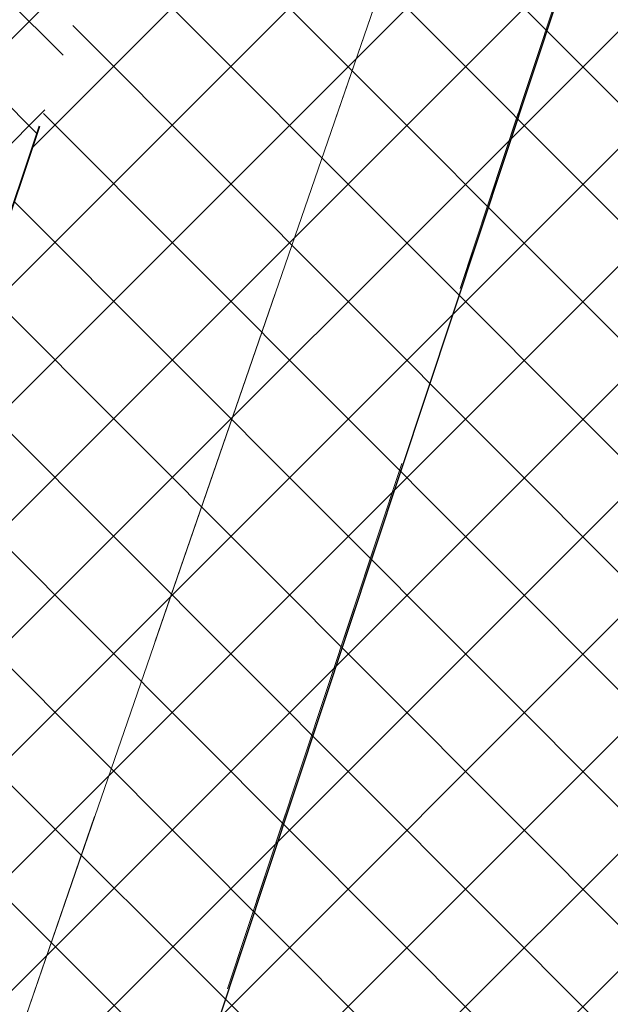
# Model space of a CAD drawing. Header units: metres. Extents: x 6599594 to 6600699, y 5687867 to 5691114.
# Tile 162 of 256: x 6599937.25 to 6599938.85, y 5688836.57 to 5688839.24. Entities that reach past the tile are written whole.
import ezdxf

# ---------------------------------------------------------------- set-up
doc = ezdxf.new("R2010")
doc.units = ezdxf.units.M
doc.header["$MEASUREMENT"] = 0
for name, pattern in [('1', [0]), ('BUG', [1.5, 1, -0.5]), ('GUK', [2, 1.5, -0.5]), ('GUZ', [1, 0.5, -0.5]), ('L_0_04', [1.5, 1, -0.5])]:
    doc.linetypes.add(name, pattern=pattern)
for name, color, linetype, lineweight in [('_kolor chodnik', 50, '1', 5), ('_kolor jezdnia', 4, '1', 0), ('_kolor pobocze', 211, '1', 5), ('_kolor zjazdy kostka', 7, '1', 5), ('_kolor zjazdy tłuczeń', 30, '1', 5), ('_kolor ścieżka @ 1', 10, '1', 0), ('_obrzeze', 10, 'BUG', 35), ('Dzialki', 130, '1', 30), ('Kontury', 252, 'GUK', 9), ('OT_Komunikacja', 7, 'CONTINUOUS', 0), ('OT_ZagospodarowanieTerenu', 7, 'CONTINUOUS', 0), ('Uzytki', 252, 'GUZ', 9)]:
    doc.layers.add(name, color=color, linetype=linetype, lineweight=lineweight)
pattern_1 = [(45, (0, 0), (-0.1414213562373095, 0.1414213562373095), []), (135, (0, 0), (-0.1414213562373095, -0.1414213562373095), [])]

msp = doc.modelspace()

# ---------------------------------------------------------------- hatches: boundary and pattern name
at = {"layer": '_kolor chodnik'}
h = msp.add_hatch(dxfattribs=at)
h.set_pattern_fill('ANSI37', color=256, scale=1.6)
h.set_pattern_definition(pattern_1)
h.paths.add_polyline_path([(6599849.938171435, 5688542.085872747), (6599852.232147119, 5688548.938742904), (6599853.573135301, 5688548.489851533), (6599853.827082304, 5688549.248475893), (6599851.793849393, 5688549.929093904), (6599849.895278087, 5688548.982823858), (6599847.823506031, 5688542.793750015)])
edge = h.paths.add_edge_path()
edge.add_line((6600018.106075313, 5689087.454911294), (6600022.42781917, 5689091.229234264))
edge.add_line((6600022.42781917, 5689091.229234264), (6600020.233254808, 5689093.742094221))
edge.add_line((6600020.233254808, 5689093.742094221), (6600017.159471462, 5689091.057656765))
edge.add_arc((6600023.275194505, 5689085.385140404), 8.34143334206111, 137.1531558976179, 148.8016577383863)
edge.add_line((6600016.140105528, 5689089.706021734), (6600018.106075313, 5689087.454911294))
h.paths.add_polyline_path([(6600038.501784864, 5689187.59229436), (6600037.906968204, 5689187.700586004), (6600037.638296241, 5689186.224843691), (6600038.240083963, 5689186.115282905)])
h.paths.add_polyline_path([(6600069.098302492, 5689360.276020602), (6600068.321239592, 5689360.413462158), (6600068.064048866, 5689358.936495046), (6600068.836639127, 5689358.799546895)])
h.paths.add_polyline_path([(6600082.393785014, 5689362.950258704), (6600082.941124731, 5689366.103121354), (6600081.481377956, 5689366.361351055), (6600080.923159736, 5689363.210828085)])
h.paths.add_polyline_path([(6600074.022236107, 5689388.065861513), (6600072.983907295, 5689388.249860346), (6600072.723374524, 5689386.772538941), (6600073.760538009, 5689386.588865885)])
h.paths.add_polyline_path([(6600105.602402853, 5689486.45426531), (6600106.738797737, 5689489.760539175), (6600105.28818975, 5689490.281952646), (6600104.132785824, 5689486.965912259)])
h.paths.add_polyline_path([(6600132.519778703, 5689678.737346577), (6600131.636986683, 5689678.922259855), (6600131.330470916, 5689677.453953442), (6600132.212256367, 5689677.269208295)])
h.paths.add_polyline_path([(6600156.649397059, 5689798.7449027), (6600156.48800471, 5689797.95886096), (6600157.450195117, 5689797.757316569), (6600157.615023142, 5689798.542205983)])
h.paths.add_polyline_path([(6600189.055358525, 5689948.643107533), (6600187.902868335, 5689948.884512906), (6600187.600024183, 5689947.417400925), (6600188.748131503, 5689947.176379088)])
edge = h.paths.add_edge_path()
edge.add_line((6600204.459383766, 5690032.969035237), (6600204.153258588, 5690031.227801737))
edge.add_arc((6600202.328347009, 5690027.299936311), 4.331100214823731, 41.853001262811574, 65.08011546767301, ccw=False)
edge.add_arc((6600032.903931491, 5690051.979071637), 174.020003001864, 352.8070218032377, 353.495463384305)
edge.add_arc((6600202.372679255, 5690027.343587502), 5.999999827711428, 55.12102442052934, 69.64815978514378)
edge = h.paths.add_edge_path()
edge.add_line((6600205.046027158, 5690040.265402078), (6600204.972740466, 5690038.483452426))
edge.add_arc((6600203.986269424, 5690044.401803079), 5.999999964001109, 279.4630688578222, 294.9140560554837)
edge.add_line((6600206.513819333, 5690038.960158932), (6600206.607027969, 5690041.030672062))
edge.add_arc((6600203.986269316, 5690044.401803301), 4.270000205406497, 284.3702444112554, 307.86193139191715, ccw=False)
edge = h.paths.add_edge_path()
edge.add_arc((6600203.547470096, 5690044.558759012), 6.446878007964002, 324.43500910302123, 356.20133685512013, ccw=False)
edge.add_arc((6600203.986269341, 5690044.401803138), 6.000000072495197, 323.2169970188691, 357.4193489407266)
h.paths.add_polyline_path([(6600208.910055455, 5690121.713696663), (6600208.146285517, 5690121.748120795), (6600207.125602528, 5690121.794124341), (6600209.971605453, 5690121.665851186)])
edge = h.paths.add_edge_path()
edge.add_line((6600238.769818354, 5690481.648294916), (6600240.338176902, 5690490.87374652))
edge.add_line((6600240.338176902, 5690490.87374652), (6600241.251295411, 5690510.829461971))
edge.add_line((6600241.251295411, 5690510.829461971), (6600239.524022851, 5690510.928942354))
edge.add_line((6600239.524022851, 5690510.928942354), (6600238.633343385, 5690491.167757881))
edge.add_line((6600238.633343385, 5690491.167757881), (6600234.579716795, 5690467.661262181))
edge.add_line((6600234.579716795, 5690467.661262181), (6600234.449796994, 5690464.966873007))
edge.add_arc((6600242.443669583, 5690464.607462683), 8.001948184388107, 177.4256737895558, 268.2543056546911)
edge.add_line((6600242.199903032, 5690456.609228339), (6600242.216657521, 5690457.359274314))
edge.add_line((6600242.216657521, 5690457.359274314), (6600242.305257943, 5690458.836738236))
edge.add_arc((6600242.444504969, 5690464.607952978), 5.772894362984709, 177.0298084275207, 268.6178439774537, ccw=False)
edge.add_line((6600236.679365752, 5690464.907083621), (6600236.951876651, 5690470.95443634))
edge.add_line((6600236.951876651, 5690470.95443634), (6600238.15078669, 5690478.210832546))
edge.add_line((6600238.15078669, 5690478.210832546), (6600238.769818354, 5690481.648294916))
h.paths.add_polyline_path([(6600238.769818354, 5690481.648294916), (6600238.15078669, 5690478.210832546), (6600239.670056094, 5690477.930590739), (6600240.266710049, 5690481.376366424)])
edge = h.paths.add_edge_path()
edge.add_line((6600223.366500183, 5690460.339976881), (6600223.278629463, 5690457.997544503))
edge.add_arc((6600220.967166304, 5690465.656339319), 7.999999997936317, 286.7940807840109, 300.2738222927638)
edge.add_line((6600225.000231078, 5690458.747331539), (6600225.240084, 5690461.623695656))
edge.add_arc((6600221.105749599, 5690465.648640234), 5.76999998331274, 293.06724424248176, 315.7681070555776, ccw=False)
edge = h.paths.add_edge_path()
edge.add_arc((6600220.025145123, 5690444.676291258), 5.770000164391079, 37.996647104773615, 59.94382588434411, ccw=False)
edge.add_line((6600224.572175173, 5690448.22839199), (6600224.817793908, 5690451.081798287))
edge.add_arc((6600220.025145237, 5690444.676291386), 7.999999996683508, 53.19588653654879, 68.15166733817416)
edge.add_line((6600223.00235276, 5690452.101669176), (6600222.91504296, 5690449.670427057))
edge = h.paths.add_edge_path()
edge.add_arc((6600221.105749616, 5690465.648640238), 7.999999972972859, 328.0222308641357, 357.0132597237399)
edge.add_line((6600229.094882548, 5690465.23180147), (6600229.218816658, 5690467.593604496))
edge.add_line((6600229.218816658, 5690467.593604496), (6600228.218919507, 5690467.645774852))
edge.add_line((6600228.218919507, 5690467.645774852), (6600227.891778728, 5690461.411918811))
h.paths.add_polyline_path([(6600200.980142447, 5690012.236744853), (6600202.317278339, 5690011.956662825), (6600202.522293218, 5690012.935421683), (6600201.182321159, 5690013.216097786)])
h.paths.add_polyline_path([(6600196.457878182, 5689983.98337835), (6600195.202332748, 5689984.246370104), (6600194.899091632, 5689982.777335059), (6600196.150355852, 5689982.515240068)])
edge = h.paths.add_edge_path()
edge.add_line((6600112.305909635, 5689517.991018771), (6600112.691041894, 5689519.807934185))
edge.add_line((6600112.691041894, 5689519.807934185), (6600113.245521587, 5689522.423769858))
edge.add_line((6600113.245521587, 5689522.423769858), (6600111.553124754, 5689522.782507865))
edge.add_line((6600111.553124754, 5689522.782507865), (6600107.405864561, 5689503.21722655))
edge.add_line((6600107.405864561, 5689503.21722655), (6600099.494506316, 5689480.361667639))
edge.add_line((6600099.494506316, 5689480.361667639), (6600099.182814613, 5689478.891218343))
edge.add_arc((6600107.008997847, 5689477.232359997), 8.000059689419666, 168.0325629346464, 257.7529108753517)
edge.add_line((6600105.311960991, 5689469.414366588), (6600105.784990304, 5689471.593619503))
edge.add_arc((6600107.008927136, 5689477.232314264), 5.769999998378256, 168.0321375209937, 257.7533362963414, ccw=False)
edge.add_line((6600101.364343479, 5689478.42879883), (6600101.647245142, 5689479.76342708))
edge.add_line((6600101.647245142, 5689479.76342708), (6600104.132785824, 5689486.965912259))
edge.add_line((6600104.132785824, 5689486.965912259), (6600105.28818975, 5689490.281952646))
edge.add_line((6600105.28818975, 5689490.281952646), (6600108.240043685, 5689498.809726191))
edge.add_line((6600108.240043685, 5689498.809726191), (6600112.305909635, 5689517.991018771))
h.paths.add_polyline_path([(6600136.009573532, 5689645.499114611), (6600138.333647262, 5689645.012304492), (6600138.661671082, 5689646.578318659), (6600134.869459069, 5689647.372651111)])
at = {"layer": '_kolor jezdnia'}
h = msp.add_hatch(dxfattribs=at)
h.set_pattern_fill('ANSI37', color=4, scale=3.5)
h.set_pattern_definition([(45, (0, 0), (-0.3093592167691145, 0.3093592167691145), []), (135, (0, 0), (-0.3093592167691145, -0.3093592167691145), [])])
edge = h.paths.add_edge_path()
edge.add_line((6599833.066047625, 5688539.933393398), (6599850.649511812, 5688527.983462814))
edge.add_arc((6599857.337592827, 5688536.653968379), 10.95025544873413, 169.5012687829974, 232.3548431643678, ccw=False)
edge.add_arc((6599858.085851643, 5688536.618142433), 11.69295282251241, 162.2507788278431, 169.9967502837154, ccw=False)
edge.add_line((6599846.949484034, 5688540.182754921), (6599847.823506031, 5688542.793750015))
edge.add_line((6599847.823506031, 5688542.793750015), (6599849.895278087, 5688548.982823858))
edge.add_line((6599849.895278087, 5688548.982823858), (6599852.434748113, 5688556.56906746))
edge.add_line((6599852.434748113, 5688556.56906746), (6599928.48625871, 5688783.760284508))
edge.add_line((6599928.48625871, 5688783.760284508), (6599931.025728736, 5688791.34652811))
edge.add_line((6599931.025728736, 5688791.34652811), (6599996.657773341, 5688987.411326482))
edge.add_line((6599996.657773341, 5688987.411326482), (6599999.197243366, 5688994.997570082))
edge.add_line((6599999.197243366, 5688994.997570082), (6600021.930100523, 5689062.908193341))
edge.add_line((6600021.930100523, 5689062.908193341), (6600017.620224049, 5689067.371531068))
edge.add_line((6600017.620224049, 5689067.371531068), (6600016.714558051, 5689064.654078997))
edge.add_line((6600016.714558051, 5689064.654078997), (6600012.423620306, 5689051.835617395))
edge.add_line((6600012.423620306, 5689051.835617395), (6600009.884150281, 5689044.249373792))
edge.add_line((6600009.884150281, 5689044.249373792), (6599977.53516164, 5688947.612159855))
edge.add_line((6599977.53516164, 5688947.612159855), (6599974.995691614, 5688940.025916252))
edge.add_line((6599974.995691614, 5688940.025916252), (6599942.096912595, 5688841.746295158))
edge.add_line((6599942.096912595, 5688841.746295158), (6599939.557442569, 5688834.160051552))
edge.add_line((6599939.557442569, 5688834.160051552), (6599882.679288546, 5688664.246042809))
edge.add_line((6599882.679288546, 5688664.246042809), (6599880.139818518, 5688656.659799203))
edge.add_line((6599880.139818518, 5688656.659799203), (6599852.46454386, 5688573.984527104))
edge.add_line((6599852.46454386, 5688573.984527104), (6599842.470137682, 5688544.127903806))
edge.add_arc((6599835.706422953, 5688546.652910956), 7.219660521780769, 248.5480913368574, 339.52856074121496, ccw=False)
h.paths.add_polyline_path([(6600044.653202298, 5689172.271628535), (6600046.276244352, 5689181.431901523), (6600047.759199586, 5689189.801539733), (6600051.0603021, 5689208.432603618), (6600052.368792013, 5689215.817578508), (6600054.808584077, 5689229.587499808), (6600056.11707399, 5689236.972474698), (6600057.346666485, 5689243.912161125), (6600058.655146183, 5689251.297078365), (6600058.831439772, 5689252.292060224), (6600060.098987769, 5689259.445963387), (6600060.139929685, 5689259.677035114), (6600061.407468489, 5689266.830886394), (6600072.329030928, 5689328.470998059), (6600073.637511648, 5689335.855921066), (6600077.337304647, 5689356.73715072), (6600078.820259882, 5689365.106788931), (6600081.142794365, 5689378.214921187), (6600082.538516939, 5689386.092227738), (6600095.187867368, 5689457.483787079), (6600091.082877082, 5689465.8405575), (6600089.043088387, 5689454.328211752), (6600087.870641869, 5689447.711051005), (6600087.560133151, 5689445.958573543), (6600086.562151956, 5689440.326076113), (6600082.433200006, 5689417.022719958), (6600080.95024477, 5689408.65308175), (6600077.202698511, 5689387.502337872), (6600075.719743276, 5689379.132699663), (6600073.469199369, 5689366.430874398), (6600071.986244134, 5689358.061236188), (6600069.98686466, 5689346.776955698), (6600068.591142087, 5689338.899649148), (6600065.559290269, 5689321.78820693), (6600064.163567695, 5689313.910900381), (6600059.719426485, 5689288.828650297), (6600058.323703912, 5689280.951343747), (6600057.563846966, 5689276.662793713), (6600056.168124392, 5689268.785487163), (6600054.804920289, 5689261.091711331), (6600053.409197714, 5689253.21440478), (6600053.264817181, 5689252.399536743), (6600051.869094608, 5689244.522230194), (6600051.183555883, 5689240.653124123), (6600049.787833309, 5689232.775817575), (6600046.593849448, 5689214.749319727), (6600045.198126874, 5689206.872013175), (6600044.41754409, 5689202.466488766), (6600042.934588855, 5689194.096850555), (6600036.429952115, 5689157.38538759), (6600034.946996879, 5689149.01574938), (6600030.579776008, 5689124.367629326), (6600027.529365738, 5689107.151445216), (6600024.895072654, 5689094.014582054), (6600030.583685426, 5689094.264316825), (6600032.945013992, 5689106.191885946), (6600043.170247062, 5689163.901990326)])
edge = h.paths.add_edge_path()
edge.add_line((6600111.106812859, 5689535.144351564), (6600111.256844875, 5689535.85214863))
edge.add_line((6600111.256844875, 5689535.85214863), (6600112.915748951, 5689543.678261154))
edge.add_line((6600112.915748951, 5689543.678261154), (6600117.304772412, 5689564.384094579))
edge.add_line((6600117.304772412, 5689564.384094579), (6600119.067357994, 5689572.699339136))
edge.add_line((6600119.067357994, 5689572.699339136), (6600120.087667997, 5689577.512794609))
edge.add_line((6600120.087667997, 5689577.512794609), (6600121.642890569, 5689584.849775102))
edge.add_line((6600121.642890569, 5689584.849775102), (6600128.436769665, 5689616.900852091))
edge.add_line((6600128.436769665, 5689616.900852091), (6600129.991992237, 5689624.237832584))
edge.add_line((6600129.991992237, 5689624.237832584), (6600132.660554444, 5689636.827148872))
edge.add_line((6600132.660554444, 5689636.827148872), (6600133.208838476, 5689639.444704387))
edge.add_line((6600133.208838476, 5689639.444704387), (6600134.848957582, 5689647.274775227))
edge.add_line((6600134.848957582, 5689647.274775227), (6600138.97649476, 5689666.979995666))
edge.add_line((6600138.97649476, 5689666.979995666), (6600140.51410642, 5689674.320687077))
edge.add_line((6600140.51410642, 5689674.320687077), (6600145.209128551, 5689696.735129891))
edge.add_line((6600145.209128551, 5689696.735129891), (6600146.746740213, 5689704.075821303))
edge.add_line((6600146.746740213, 5689704.075821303), (6600151.462308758, 5689726.588354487))
edge.add_line((6600151.462308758, 5689726.588354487), (6600152.999920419, 5689733.929045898))
edge.add_line((6600152.999920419, 5689733.929045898), (6600155.244070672, 5689744.642813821))
edge.add_line((6600155.244070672, 5689744.642813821), (6600156.781682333, 5689751.983505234))
edge.add_line((6600156.781682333, 5689751.983505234), (6600161.635515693, 5689775.156126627))
edge.add_line((6600161.635515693, 5689775.156126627), (6600163.378142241, 5689783.475576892))
edge.add_line((6600163.378142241, 5689783.475576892), (6600163.850769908, 5689785.731942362))
edge.add_line((6600163.850769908, 5689785.731942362), (6600167.028500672, 5689800.902704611))
edge.add_line((6600167.028500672, 5689800.902704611), (6600179.49088801, 5689860.399222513))
edge.add_line((6600179.49088801, 5689860.399222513), (6600181.233514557, 5689868.718672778))
edge.add_line((6600181.233514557, 5689868.718672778), (6600181.84713393, 5689871.648144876))
edge.add_line((6600181.84713393, 5689871.648144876), (6600183.384745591, 5689878.988836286))
edge.add_line((6600183.384745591, 5689878.988836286), (6600184.935818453, 5689886.393792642))
edge.add_line((6600184.935818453, 5689886.393792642), (6600186.575937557, 5689894.223863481))
edge.add_line((6600186.575937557, 5689894.223863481), (6600194.05133812, 5689929.912074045))
edge.add_line((6600194.05133812, 5689929.912074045), (6600195.691457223, 5689937.742144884))
edge.add_line((6600195.691457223, 5689937.742144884), (6600202.915799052, 5689972.231779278))
edge.add_line((6600202.915799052, 5689972.231779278), (6600204.555918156, 5689980.061850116))
edge.add_line((6600204.555918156, 5689980.061850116), (6600206.062781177, 5689987.255744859))
edge.add_line((6600206.062781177, 5689987.255744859), (6600207.702900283, 5689995.085815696))
edge.add_line((6600207.702900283, 5689995.085815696), (6600210.232559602, 5690007.162628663))
edge.add_line((6600210.232559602, 5690007.162628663), (6600211.694938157, 5690014.144150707))
edge.add_arc((6600028.177652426, 5690052.584442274), 187.5000004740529, 348.1696294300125, 357.4195276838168)
edge.add_line((6600215.487522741, 5690044.142720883), (6600208.310270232, 5690026.480446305))
edge.add_arc((6600032.903933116, 5690051.97907145), 177.2500013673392, 348.1696294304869, 351.7289130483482, ccw=False)
edge.add_line((6600206.38894146, 5690015.640182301), (6600205.966941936, 5690013.625519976))
edge.add_line((6600205.966941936, 5690013.625519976), (6600204.326822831, 5690005.795449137))
edge.add_line((6600204.326822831, 5690005.795449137), (6600197.076961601, 5689971.183982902))
edge.add_line((6600197.076961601, 5689971.183982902), (6600195.334335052, 5689962.864532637))
edge.add_line((6600195.334335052, 5689962.864532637), (6600193.44722506, 5689953.855305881))
edge.add_line((6600193.44722506, 5689953.855305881), (6600191.909227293, 5689946.512771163))
edge.add_line((6600191.909227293, 5689946.512771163), (6600185.496844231, 5689915.899498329))
edge.add_line((6600185.496844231, 5689915.899498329), (6600183.856521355, 5689908.068454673))
edge.add_line((6600183.856521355, 5689908.068454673), (6600182.066605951, 5689899.523243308))
edge.add_line((6600182.066605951, 5689899.523243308), (6600180.32407057, 5689891.204228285))
edge.add_line((6600180.32407057, 5689891.204228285), (6600174.320344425, 5689862.541919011))
edge.add_line((6600174.320344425, 5689862.541919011), (6600172.577809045, 5689854.222903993))
edge.add_line((6600172.577809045, 5689854.222903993), (6600163.663810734, 5689811.666703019))
edge.add_line((6600163.663810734, 5689811.666703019), (6600162.023782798, 5689803.837067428))
edge.add_line((6600162.023782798, 5689803.837067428), (6600160.924220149, 5689798.587659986))
edge.add_line((6600160.924220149, 5689798.587659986), (6600159.279208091, 5689790.734229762))
edge.add_line((6600159.279208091, 5689790.734229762), (6600157.107250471, 5689780.365115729))
edge.add_line((6600157.107250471, 5689780.365115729), (6600155.462238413, 5689772.511685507))
edge.add_line((6600155.462238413, 5689772.511685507), (6600153.380318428, 5689762.572418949))
edge.add_line((6600153.380318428, 5689762.572418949), (6600151.735124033, 5689754.718118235))
edge.add_line((6600151.735124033, 5689754.718118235), (6600148.586504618, 5689739.686336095))
edge.add_line((6600148.586504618, 5689739.686336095), (6600146.885007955, 5689731.563243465))
edge.add_line((6600146.885007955, 5689731.563243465), (6600141.75088822, 5689707.052510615))
edge.add_line((6600141.75088822, 5689707.052510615), (6600140.110896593, 5689699.223048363))
edge.add_line((6600140.110896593, 5689699.223048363), (6600133.483561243, 5689667.583574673))
edge.add_line((6600133.483561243, 5689667.583574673), (6600131.860394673, 5689659.834436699))
edge.add_line((6600131.860394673, 5689659.834436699), (6600131.740984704, 5689659.26436315))
edge.add_line((6600131.740984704, 5689659.26436315), (6600130.117814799, 5689651.515209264))
edge.add_line((6600130.117814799, 5689651.515209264), (6600127.27873359, 5689637.961189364))
edge.add_line((6600127.27873359, 5689637.961189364), (6600126.924568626, 5689636.290366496))
edge.add_line((6600126.924568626, 5689636.290366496), (6600125.166244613, 5689627.995226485))
edge.add_line((6600125.166244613, 5689627.995226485), (6600118.009503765, 5689594.232298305))
edge.add_line((6600118.009503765, 5689594.232298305), (6600116.25117975, 5689585.937158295))
edge.add_line((6600116.25117975, 5689585.937158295), (6600113.665314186, 5689573.737975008))
edge.add_line((6600113.665314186, 5689573.737975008), (6600111.898534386, 5689565.402943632))
edge.add_line((6600111.898534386, 5689565.402943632), (6600104.889982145, 5689532.339115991))
edge.add_line((6600104.889982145, 5689532.339115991), (6600103.22663594, 5689524.492047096))
edge.add_line((6600103.22663594, 5689524.492047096), (6600096.623876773, 5689493.342605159))
edge.add_line((6600096.623876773, 5689493.342605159), (6600094.968986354, 5689485.535427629))
edge.add_line((6600094.968986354, 5689485.535427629), (6600094.300101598, 5689482.379870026))
edge.add_line((6600094.300101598, 5689482.379870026), (6600099.182814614, 5689478.891218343))
edge.add_line((6600099.182814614, 5689478.891218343), (6600099.494506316, 5689480.361667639))
edge.add_line((6600099.494506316, 5689480.361667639), (6600111.106812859, 5689535.144351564))
edge = h.paths.add_edge_path()
edge.add_arc((6600239.213891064, 5690851.400367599), 10.00000000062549, -2.8342403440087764, 76.13703556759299, ccw=False)
edge.add_line((6600249.201658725, 5690850.905901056), (6600249.082723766, 5690848.503524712))
edge.add_line((6600249.082723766, 5690848.503524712), (6600247.016487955, 5690806.767468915))
edge.add_line((6600247.016487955, 5690806.767468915), (6600246.092398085, 5690789.152178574))
edge.add_line((6600246.092398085, 5690789.152178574), (6600233.768116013, 5690572.015170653))
edge.add_line((6600233.768116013, 5690572.015170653), (6600228.959056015, 5690465.296202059))
edge.add_line((6600228.959056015, 5690465.296202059), (6600234.588724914, 5690465.017134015))
edge.add_line((6600234.588724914, 5690465.017134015), (6600239.262540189, 5690571.767576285))
edge.add_line((6600239.262540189, 5690571.767576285), (6600252.50503885, 5690806.400146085))
edge.add_line((6600252.50503885, 5690806.400146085), (6600254.569211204, 5690848.094521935))
edge.add_arc((6600262.559425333, 5690847.6989487), 7.999999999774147, 76.13703557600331, 177.1657596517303, ccw=False)
edge.add_line((6600264.476229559, 5690855.465921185), (6600241.609896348, 5690861.109083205))
edge = h.paths.add_edge_path()
edge.add_line((6600250.031475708, 5690451.625307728), (6600250.231741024, 5690455.772579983))
edge.add_line((6600250.231741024, 5690455.772579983), (6600246.257763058, 5690456.417303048))
edge.add_line((6600246.257763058, 5690456.417303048), (6600242.171761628, 5690456.61060902))
edge.add_arc((6600242.563100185, 5690464.586983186), 7.985968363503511, 176.9123644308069, 267.1911945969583, ccw=False)
edge.add_line((6600234.588724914, 5690465.017134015), (6600228.959056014, 5690465.296202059))
edge.add_arc((6600220.965133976, 5690465.657286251), 8.002072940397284, 267.8289300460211, 357.413716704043, ccw=False)
edge.add_line((6600220.661989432, 5690457.660957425), (6600212.406915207, 5690458.119572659))
edge.add_line((6600212.406915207, 5690458.119572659), (6600208.431872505, 5690457.817501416))
edge.add_line((6600208.431872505, 5690457.817501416), (6600208.233912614, 5690454.548331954))
edge.add_line((6600208.233912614, 5690454.548331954), (6600212.129565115, 5690453.127270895))
edge.add_line((6600212.129565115, 5690453.127270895), (6600218.640548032, 5690452.76554962))
edge.add_line((6600218.640548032, 5690452.76554962), (6600216.486747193, 5690452.885205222))
edge.add_line((6600216.486747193, 5690452.885205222), (6600220.468905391, 5690452.663974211))
edge.add_arc((6600220.025145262, 5690444.676291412), 7.99999997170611, -0.3386579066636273, 86.8201700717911, ccw=False)
edge.add_line((6600228.025005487, 5690444.629006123), (6600227.803602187, 5690439.649256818))
edge.add_line((6600227.803602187, 5690439.649256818), (6600226.885525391, 5690435.936828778))
edge.add_line((6600226.885525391, 5690435.936828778), (6600225.534849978, 5690405.967249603))
edge.add_line((6600225.534849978, 5690405.967249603), (6600226.115199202, 5690402.187514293))
edge.add_line((6600226.115199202, 5690402.187514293), (6600213.445139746, 5690121.008786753))
edge.add_line((6600213.445139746, 5690121.008786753), (6600213.352800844, 5690118.960058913))
edge.add_line((6600213.352800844, 5690118.960058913), (6600209.980184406, 5690044.131649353))
edge.add_arc((6600203.98626942, 5690044.401803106), 5.999999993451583, 257.4162346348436, 357.41934921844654, ccw=False)
edge.add_line((6600202.679069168, 5690038.545931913), (6600201.589735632, 5690033.666039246))
edge.add_line((6600201.589735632, 5690033.666039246), (6600203.67987942, 5690033.199458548))
edge.add_arc((6600202.372679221, 5690027.343587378), 5.999999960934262, -8.27108729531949, 77.41623506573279, ccw=False)
edge.add_line((6600208.310270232, 5690026.480446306), (6600215.487522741, 5690044.142720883))
edge.add_line((6600215.487522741, 5690044.142720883), (6600216.199687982, 5690059.9446614))
edge.add_line((6600216.199687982, 5690059.9446614), (6600216.537356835, 5690067.437056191))
edge.add_line((6600216.537356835, 5690067.437056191), (6600223.893528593, 5690230.66011469))
edge.add_line((6600223.893528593, 5690230.66011469), (6600224.231197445, 5690238.152509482))
edge.add_line((6600224.231197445, 5690238.152509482), (6600233.507835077, 5690443.987992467))
edge.add_arc((6600241.499722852, 5690443.627812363), 7.999999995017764, 87.29208981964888, 177.4195277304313, ccw=False)
edge.add_line((6600241.877677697, 5690451.618879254), (6600246.021541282, 5690451.422886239))
edge.add_line((6600246.021541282, 5690451.422886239), (6600246.427694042, 5690451.44338883))
edge.add_line((6600246.427694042, 5690451.44338883), (6600246.79397003, 5690451.461878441))
edge.add_line((6600246.79397003, 5690451.461878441), (6600250.031475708, 5690451.625307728))
edge = h.paths.add_edge_path()
edge.add_line((6600007.33756506, 5689086.20374581), (6600006.980466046, 5689080.740822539))
edge.add_line((6600006.980466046, 5689080.740822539), (6600007.229745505, 5689080.720859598))
edge.add_line((6600007.229745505, 5689080.720859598), (6600008.093335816, 5689080.601653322))
edge.add_line((6600008.093335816, 5689080.601653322), (6600008.702681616, 5689080.53831051))
edge.add_arc((6600008.140193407, 5689070.554142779), 9.999999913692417, -18.557800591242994, 86.77547804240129, ccw=False)
edge.add_line((6600017.620224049, 5689067.371531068), (6600021.930100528, 5689062.908193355))
edge.add_arc((6599734.83819726, 5689159.011261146), 302.7499967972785, 341.4922000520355, 343.8640860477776)
edge.add_arc((6600034.895369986, 5689072.315877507), 9.581213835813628, 98.63328270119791, 164.5273290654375, ccw=False)
edge.add_line((6600033.457137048, 5689081.788529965), (6600033.832640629, 5689081.798737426))
edge.add_line((6600033.832640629, 5689081.798737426), (6600034.422462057, 5689082.05700874))
edge.add_line((6600034.422462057, 5689082.05700874), (6600036.833623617, 5689082.139040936))
edge.add_line((6600036.833623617, 5689082.139040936), (6600036.730225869, 5689087.148851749))
edge.add_line((6600036.730225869, 5689087.148851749), (6600036.579860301, 5689087.134303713))
edge.add_arc((6600036.479565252, 5689093.136286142), 6.002820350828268, 169.1687651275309, 270.9573417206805, ccw=False)
edge.add_line((6600030.583685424, 5689094.264316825), (6600024.895072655, 5689094.014582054))
edge.add_arc((6600015.200558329, 5689096.162123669), 9.929528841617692, 271.0943432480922, 347.5094668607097, ccw=False)
edge.add_arc((6600014.909438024, 5689089.646776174), 3.446070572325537, 264.4236009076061, 278.0194998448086, ccw=False)
edge.add_line((6600014.574573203, 5689086.217014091), (6600014.299554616, 5689086.232508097))
edge.add_line((6600014.299554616, 5689086.232508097), (6600010.474232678, 5689086.448019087))
edge.add_line((6600010.474232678, 5689086.448019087), (6600007.33756506, 5689086.20374581))
edge = h.paths.add_edge_path()
edge.add_line((6600105.490725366, 5689463.953528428), (6600106.927559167, 5689464.047234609))
edge.add_line((6600106.927559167, 5689464.047234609), (6600107.835, 5689468.66))
edge.add_line((6600107.835, 5689468.66), (6600105.311960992, 5689469.414366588))
edge.add_arc((6600107.008997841, 5689477.232359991), 8.000059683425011, 168.0325628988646, 257.75291091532, ccw=False)
edge.add_line((6600099.182814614, 5689478.891218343), (6600094.300101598, 5689482.379870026))
edge.add_arc((6600586.245114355, 5689378.104238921), 502.8750369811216, 168.032376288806, 169.9522165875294)
edge.add_line((6600091.082877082, 5689465.8405575), (6600095.187867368, 5689457.483787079))
edge.add_arc((6600103.065173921, 5689456.088064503), 8.000000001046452, 77.7533362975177, 169.9524553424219, ccw=False)
edge.add_line((6600104.762140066, 5689463.906012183), (6600105.490725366, 5689463.953528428))
at = {"layer": '_kolor pobocze'}
h = msp.add_hatch(dxfattribs=at)
h.set_pattern_fill('ANSI37', color=256, scale=1.6)
h.set_pattern_definition(pattern_1)
edge = h.paths.add_edge_path()
edge.add_line((6600035.926965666, 5689101.569442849), (6600036.046865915, 5689102.311543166))
edge.add_arc((6600058.171848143, 5689233.778275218), 133.3154772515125, 259.4578941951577, 260.4470163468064, ccw=False)
edge.add_line((6600033.780707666, 5689102.713067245), (6600032.142559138, 5689101.847662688))
edge.add_arc((6599734.838175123, 5689159.011266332), 302.7500195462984, 347.6801154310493, 349.11639019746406, ccw=False)
edge.add_arc((6600036.478170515, 5689093.133441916), 6.000000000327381, 167.68011541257, 271.5571101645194)
edge.add_line((6600036.64121064, 5689087.1356575), (6600036.730491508, 5689087.137804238))
edge.add_line((6600036.730491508, 5689087.137804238), (6600036.712463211, 5689087.887583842))
edge.add_line((6600036.712463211, 5689087.887583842), (6600036.559840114, 5689087.884077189))
edge.add_arc((6600036.482532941, 5689093.14290691), 5.259397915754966, 170.6455005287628, 270.8422131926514, ccw=False)
edge.add_arc((6600545.796425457, 5688991.216220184), 524.6691769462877, 167.9170060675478, 168.7028219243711, ccw=False)
edge.add_line((6600032.751078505, 5689101.044345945), (6600034.011432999, 5689101.917298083))
edge.add_line((6600034.011432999, 5689101.917298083), (6600035.926965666, 5689101.569442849))
edge = h.paths.add_edge_path()
edge.add_line((6600002.828843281, 5688994.032881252), (6600003.066918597, 5688994.74409159))
edge.add_line((6600003.066918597, 5688994.74409159), (6600001.227880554, 5688995.359703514))
edge.add_line((6600001.227880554, 5688995.359703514), (6600000.55876659, 5688996.702196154))
edge.add_line((6600000.55876659, 5688996.702196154), (6600022.641310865, 5689062.67011804))
edge.add_arc((6599734.838193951, 5689159.011262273), 303.5000002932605, 341.4922000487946, 343.8640860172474)
edge.add_arc((6600035.267451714, 5689072.092773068), 9.250000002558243, 91.55711016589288, 163.8640860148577, ccw=False)
edge.add_line((6600035.016098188, 5689081.339357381), (6600036.868703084, 5689081.389717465))
edge.add_line((6600036.868703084, 5689081.389717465), (6600036.850674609, 5689082.139504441))
edge.add_line((6600036.850674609, 5689082.139504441), (6600034.99571817, 5689082.089080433))
edge.add_arc((6600035.267451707, 5689072.092773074), 9.999999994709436, 91.55711014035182, 163.8640860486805)
edge.add_arc((6599734.838192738, 5689159.011262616), 302.7500015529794, 341.4922000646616, 343.8640860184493, ccw=False)
edge.add_line((6600021.930100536, 5689062.908193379), (6599999.748942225, 5688996.645678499))
edge.add_line((6599999.748942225, 5688996.645678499), (6600000.695212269, 5688994.747107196))
edge.add_line((6600000.695212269, 5688994.747107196), (6600002.828843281, 5688994.032881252))
h.paths.add_polyline_path([(6599971.7492186, 5688907.297112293), (6599971.084233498, 5688908.631320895), (6599997.822068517, 5688988.526766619), (6599999.164561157, 5688989.195880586), (6600001.003599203, 5688988.580268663), (6600001.241674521, 5688989.291479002), (6599999.108043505, 5688990.005704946), (6599997.209472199, 5688989.059434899), (6599970.270280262, 5688908.583087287), (6599971.216550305, 5688906.684515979), (6599973.350181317, 5688905.970290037), (6599973.588256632, 5688906.681500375)])
h.paths.add_polyline_path([(6599932.504667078, 5688790.060553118), (6599931.835553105, 5688791.403045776), (6599968.343406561, 5688900.4641754), (6599969.685899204, 5688901.133289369), (6599971.524937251, 5688900.517677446), (6599971.763012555, 5688901.228887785), (6599969.629381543, 5688901.94311373), (6599967.730810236, 5688900.996843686), (6599931.025728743, 5688791.34652811), (6599931.971998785, 5688789.447956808), (6599934.105629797, 5688788.73373086), (6599934.343705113, 5688789.4449412)])
at = {"layer": '_kolor zjazdy kostka'}
h = msp.add_hatch(dxfattribs=at)
h.set_pattern_fill('ANSI37', color=256, scale=1.6)
h.set_pattern_definition(pattern_1)
h.paths.add_polyline_path([(6600244.137440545, 5690813.934732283), (6600242.369522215, 5690814.022127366), (6600242.097568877, 5690808.528921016), (6600243.865482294, 5690808.441426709)])
h.paths.add_polyline_path([(6600247.012128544, 5690806.679412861), (6600247.442736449, 5690815.377295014), (6600247.393289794, 5690814.378518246), (6600247.113277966, 5690808.722537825)])
h.paths.add_polyline_path([(6600242.297085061, 5690788.088808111), (6600240.958726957, 5690788.155683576), (6600240.648818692, 5690782.664569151), (6600241.987258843, 5690782.599147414)])
h.paths.add_polyline_path([(6600245.558275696, 5690780.919298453), (6600246.037231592, 5690789.405686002), (6600244.985820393, 5690788.453468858), (6600244.612601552, 5690781.981345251)])
h.paths.add_polyline_path([(6600241.348405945, 5690723.711515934), (6600242.272017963, 5690722.691689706), (6600242.749709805, 5690731.155680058), (6600241.698138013, 5690730.203317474), (6600241.472690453, 5690726.27550499)])
h.paths.add_polyline_path([(6600225.772794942, 5690394.589141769), (6600224.731429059, 5690393.637598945), (6600224.461246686, 5690387.644646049), (6600225.412923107, 5690386.603142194)])
h.paths.add_polyline_path([(6600223.012390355, 5690333.280720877), (6600223.372595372, 5690341.272607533), (6600222.32835346, 5690340.318436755), (6600222.058239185, 5690334.324941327)])
h.paths.add_polyline_path([(6600215.496388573, 5690166.390602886), (6600215.856593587, 5690174.382489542), (6600214.812834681, 5690173.428760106), (6600214.542018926, 5690167.435062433)])
h.paths.add_polyline_path([(6600212.446537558, 5690121.053392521), (6600213.399499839, 5690120.010473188), (6600213.788744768, 5690128.503024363), (6600212.745135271, 5690127.54943145)])
h.paths.add_polyline_path([(6600209.977420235, 5690121.665589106), (6600210.225142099, 5690127.162117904), (6600207.346107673, 5690127.291879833), (6600207.119593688, 5690121.794395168)])
h.paths.add_polyline_path([(6600207.950178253, 5690070.725854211), (6600204.880846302, 5690070.828947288), (6600204.643784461, 5690065.333808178), (6600207.702521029, 5690065.204598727)])
h.paths.add_polyline_path([(6600200.981479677, 5690012.236464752), (6600199.969248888, 5690007.339980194), (6600201.282587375, 5690007.064882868), (6600202.31726072, 5690011.956666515)])
h.paths.add_polyline_path([(6600193.613960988, 5689970.406358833), (6600192.398010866, 5689970.660657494), (6600191.286205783, 5689965.274578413), (6600192.486379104, 5689965.023185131)])
h.paths.add_polyline_path([(6600189.061271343, 5689948.671423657), (6600189.98413328, 5689953.050774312), (6600188.818902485, 5689953.32186217), (6600187.908781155, 5689948.91282903)])
h.paths.add_polyline_path([(6600180.976201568, 5689915.317449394), (6600179.952861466, 5689910.421322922), (6600181.008474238, 5689910.200199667), (6600182.033843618, 5689915.09540201)])
h.paths.add_polyline_path([(6600176.508279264, 5689893.538690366), (6600177.476023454, 5689893.335973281), (6600178.603605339, 5689898.719146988), (6600177.636002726, 5689898.922290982)])
h.paths.add_polyline_path([(6600179.28182965, 5689859.401159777), (6600180.522246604, 5689860.211927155), (6600181.057490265, 5689860.561775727), (6600183.598022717, 5689860.029600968), (6600184.726606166, 5689865.412570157), (6600182.186324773, 5689865.943033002), (6600181.604764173, 5689866.832779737), (6600181.024456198, 5689867.720610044)])
h.paths.add_polyline_path([(6600160.200810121, 5689810.862606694), (6600159.232772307, 5689811.065842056), (6600158.207991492, 5689806.171529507), (6600159.175735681, 5689805.968812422)])
h.paths.add_polyline_path([(6600156.49391753, 5689797.987177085), (6600155.463416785, 5689793.068691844), (6600156.431160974, 5689792.865974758), (6600157.461419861, 5689797.784520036)])
edge = h.paths.add_edge_path()
edge.add_arc((6600173.111981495, 5689800.679690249), 5.999999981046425, 204.673115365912, 239.5411154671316, ccw=False)
edge.add_arc((6600173.162096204, 5689800.685330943), 6.047914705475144, 168.3203586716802, 204.5234866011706, ccw=False)
edge.add_line((6600167.239404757, 5689801.9096668), (6600163.651667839, 5689784.781499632))
edge.add_arc((6600169.524220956, 5689783.551410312), 5.999999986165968, 139.2146049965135, 168.1696294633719, ccw=False)
edge.add_arc((6600169.524220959, 5689783.551410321), 5.999999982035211, 96.80962310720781, 139.2146050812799, ccw=False)
edge.add_line((6600168.812796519, 5689789.509083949), (6600170.070461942, 5689795.507731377))
h.paths.add_polyline_path([(6600163.526364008, 5689776.866746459), (6600166.051243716, 5689776.337874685), (6600167.179826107, 5689781.720838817), (6600164.653945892, 5689782.249920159), (6600163.941148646, 5689783.340449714), (6600163.493329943, 5689784.025580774), (6600161.750703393, 5689775.706130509), (6600162.438017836, 5689776.155376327)])
h.paths.add_polyline_path([(6600152.614191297, 5689774.643430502), (6600153.639138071, 5689779.536616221), (6600152.646757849, 5689779.744928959), (6600151.646447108, 5689774.846147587)])
h.paths.add_polyline_path([(6600150.121074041, 5689767.466820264), (6600148.177624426, 5689758.16795459), (6600149.115997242, 5689757.971390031), (6600151.066362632, 5689767.268392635)])
h.paths.add_polyline_path([(6600142.970741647, 5689739.332500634), (6600141.888449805, 5689734.142420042), (6600144.036614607, 5689733.695518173), (6600145.123068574, 5689738.882330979)])
h.paths.add_polyline_path([(6600136.256357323, 5689701.052153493), (6600137.154085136, 5689700.864096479), (6600138.287960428, 5689706.274871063), (6600137.386492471, 5689706.464182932)])
h.paths.add_polyline_path([(6600130.081494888, 5689667.099389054), (6600129.212847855, 5689667.281639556), (6600128.083282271, 5689661.898895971), (6600128.953953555, 5689661.716447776)])
h.paths.add_polyline_path([(6600128.397394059, 5689659.030340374), (6600127.554144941, 5689659.207226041), (6600126.49340855, 5689653.810049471), (6600127.269860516, 5689653.647397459)])
h.paths.add_polyline_path([(6600134.990411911, 5689640.633636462), (6600137.30714639, 5689640.148363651), (6600138.339560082, 5689645.040620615), (6600136.015486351, 5689645.500958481), (6600135.435178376, 5689646.388788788), (6600134.8548704, 5689647.276619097), (6600133.214751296, 5689639.446548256), (6600134.102581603, 5689640.026856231)])
h.paths.add_polyline_path([(6600122.164164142, 5689634.294831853), (6600121.024067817, 5689628.914244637), (6600122.015114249, 5689628.705875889), (6600123.155614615, 5689634.086346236)])
h.paths.add_polyline_path([(6600114.54207576, 5689593.450769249), (6600113.493359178, 5689593.398339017), (6600112.364315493, 5689588.045694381), (6600113.29076438, 5689587.54753241)])
h.paths.add_polyline_path([(6600110.194543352, 5689572.941097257), (6600109.20781945, 5689573.148880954), (6600108.067717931, 5689567.768269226), (6600109.05014319, 5689567.535215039)])
h.paths.add_polyline_path([(6600119.083213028, 5689565.540446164), (6600119.089125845, 5689565.542290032), (6600121.462438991, 5689565.065690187), (6600122.598093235, 5689570.447168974), (6600120.229622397, 5689570.949214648), (6600119.651446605, 5689571.8119627), (6600119.073270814, 5689572.727655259), (6600117.310757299, 5689564.412754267)])
h.paths.add_polyline_path([(6600101.698666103, 5689532.937884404), (6600100.730666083, 5689533.141679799), (6600099.694214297, 5689528.250234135), (6600100.669121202, 5689528.045267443)])
h.paths.add_polyline_path([(6600094.064021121, 5689496.827028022), (6600093.080194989, 5689497.033910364), (6600092.036590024, 5689492.143967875), (6600093.038865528, 5689491.933250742)])
h.paths.add_polyline_path([(6600083.709836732, 5689453.74980843), (6600082.738586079, 5689448.336231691), (6600084.647281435, 5689448.027407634), (6600085.606840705, 5689453.416583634)])
h.paths.add_polyline_path([(6600084.434394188, 5689446.82589514), (6600083.348896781, 5689447.018140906), (6600082.567374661, 5689442.58660872), (6600083.649300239, 5689442.394910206)])
h.paths.add_polyline_path([(6600078.04194071, 5689410.721110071), (6600078.996952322, 5689416.137564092), (6600078.054833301, 5689416.304853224), (6600077.111232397, 5689410.886043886)])
h.paths.add_polyline_path([(6600072.911565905, 5689386.768652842), (6600071.960466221, 5689381.312635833), (6600072.800073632, 5689381.16322159), (6600073.766450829, 5689386.590709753)])
h.paths.add_polyline_path([(6600082.887400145, 5689379.432062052), (6600085.278102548, 5689379.03494316), (6600086.160383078, 5689383.956496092), (6600083.759726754, 5689384.355378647), (6600083.152078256, 5689385.224725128), (6600082.544429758, 5689386.094071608), (6600081.148707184, 5689378.216765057), (6600082.018053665, 5689378.824413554)])
h.paths.add_polyline_path([(6600080.731401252, 5689363.247695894), (6600080.041469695, 5689363.369939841), (6600079.433821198, 5689364.239286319), (6600078.8261727, 5689365.1086328), (6600077.343217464, 5689356.73899459), (6600078.212563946, 5689357.346643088), (6600079.081910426, 5689357.954291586), (6600081.429189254, 5689357.564866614), (6600082.388748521, 5689362.980514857)])
h.paths.add_polyline_path([(6600069.104215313, 5689360.304336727), (6600070.063917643, 5689365.720487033), (6600069.2708267, 5689365.861009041), (6600068.327152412, 5689360.441778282)])
h.paths.add_polyline_path([(6600066.550616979, 5689345.891799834), (6600065.546169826, 5689346.069805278), (6600064.677796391, 5689341.145792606), (6600065.678290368, 5689340.968483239)])
h.paths.add_polyline_path([(6600061.138656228, 5689321.077501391), (6600060.270282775, 5689316.15348863), (6600061.250715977, 5689315.979734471), (6600062.127590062, 5689320.902245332)])
h.paths.add_polyline_path([(6600055.325252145, 5689288.11325564), (6600054.456878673, 5689283.189242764), (6600055.410852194, 5689283.020177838), (6600056.283178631, 5689287.917022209)])
h.paths.add_polyline_path([(6600048.045675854, 5689182.819289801), (6600050.371939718, 5689182.407116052), (6600051.31444535, 5689187.67761207), (6600048.980409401, 5689188.064690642), (6600048.372760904, 5689188.934037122), (6600047.765112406, 5689189.803383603), (6600046.306982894, 5689181.603992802), (6600046.972918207, 5689182.069462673)])
h.paths.add_polyline_path([(6600040.943690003, 5689201.374141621), (6600039.339175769, 5689201.66987967), (6600038.429882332, 5689196.244216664), (6600039.984130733, 5689195.958493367)])
h.paths.add_polyline_path([(6600032.993704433, 5689156.473759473), (6600032.278185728, 5689156.600537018), (6600031.299242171, 5689151.188930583), (6600032.034145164, 5689151.058111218)])
h.paths.add_polyline_path([(6600026.309179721, 5689123.603833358), (6600025.417362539, 5689118.683970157), (6600026.271201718, 5689118.532684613), (6600027.143528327, 5689123.456001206)])
h.paths.add_polyline_path([(6600013.302986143, 5689054.462576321), (6600015.842456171, 5689062.048819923), (6600014.576741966, 5689061.417973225), (6600012.672139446, 5689055.728290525)])
h.paths.add_polyline_path([(6599974.547216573, 5688938.686171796), (6599977.086686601, 5688946.272415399), (6599975.820972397, 5688945.641568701), (6599973.916369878, 5688939.951886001)])
h.paths.add_polyline_path([(6599942.102825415, 5688841.748139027), (6599940.837111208, 5688841.117292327), (6599938.932508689, 5688835.427609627), (6599939.563355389, 5688834.161895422)])
h.paths.add_polyline_path([(6599882.685201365, 5688664.247886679), (6599881.419487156, 5688663.617039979), (6599879.514884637, 5688657.927357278), (6599880.145731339, 5688656.661643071)])
h.paths.add_polyline_path([(6599851.799762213, 5688549.930937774), (6599853.832995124, 5688549.250319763), (6599855.42016389, 5688553.991722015), (6599853.386930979, 5688554.672340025), (6599852.913795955, 5688555.621625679), (6599852.440660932, 5688556.570911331), (6599849.901190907, 5688548.984667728)])
h.paths.add_polyline_path([(6600233.581687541, 5690586.458647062), (6600234.520016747, 5690585.337735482), (6600234.976631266, 5690593.428266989), (6600233.922640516, 5690592.499827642)])
h.paths.add_polyline_path([(6600231.72837122, 5690526.750719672), (6600230.676277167, 5690525.793817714), (6600230.420013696, 5690519.782861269), (6600231.363586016, 5690518.655686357)])
h.paths.add_polyline_path([(6600237.577122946, 5690639.505119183), (6600236.516490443, 5690638.540451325), (6600236.176926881, 5690632.541599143), (6600237.1204992, 5690631.41442423)])
h.paths.add_polyline_path([(6600238.927801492, 5690681.139540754), (6600239.8637879, 5690680.021427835), (6600240.320411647, 5690688.112122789), (6600239.268317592, 5690687.155220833)])
h.paths.add_polyline_path([(6600218.12228406, 5690224.814875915), (6600217.079933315, 5690223.86243318), (6600216.809648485, 5690217.865326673), (6600217.762143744, 5690216.822918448)])
h.paths.add_polyline_path([(6600219.363739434, 5690274.535639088), (6600220.31588625, 5690273.493612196), (6600220.675810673, 5690281.480778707), (6600219.633750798, 5690280.528598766)])
h.paths.add_polyline_path([(6600168.759867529, 5689856.554734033), (6600169.729143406, 5689856.3516961), (6600170.857343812, 5689861.737822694), (6600169.889741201, 5689861.940966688)])
h.paths.add_polyline_path([(6600168.841833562, 5689852.115601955), (6600167.871405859, 5689852.319339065), (6600166.844894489, 5689847.425845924), (6600167.816759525, 5689847.221809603)])
at = {"layer": '_kolor zjazdy tłuczeń'}
h = msp.add_hatch(dxfattribs=at)
h.set_pattern_fill('ANSI37', color=256, scale=1.6)
h.set_pattern_definition(pattern_1)
h.paths.add_polyline_path([(6600071.738584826, 5689316.541189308), (6600074.002160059, 5689316.139947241), (6600074.821286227, 5689320.564809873), (6600072.52373066, 5689320.972165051), (6600071.758724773, 5689322.066638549), (6600071.308433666, 5689322.710858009), (6600069.999891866, 5689315.325892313), (6600070.869299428, 5689315.933583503)])
h.paths.add_polyline_path([(6600061.837619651, 5689260.66121769), (6600065.403572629, 5689260.029392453), (6600066.188084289, 5689264.460480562), (6600062.622765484, 5689265.092193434), (6600062.015116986, 5689265.961539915), (6600061.407468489, 5689266.830886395), (6600060.139929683, 5689259.677035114), (6600060.036255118, 5689259.091907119), (6600060.968334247, 5689260.053611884)])
h.paths.add_polyline_path([(6600054.121686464, 5689275.749321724), (6600049.353940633, 5689276.594248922), (6600048.563196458, 5689272.164286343), (6600053.336592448, 5689271.318336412)])
h.paths.add_polyline_path([(6600051.362759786, 5689260.178239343), (6600046.575145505, 5689261.026687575), (6600045.696540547, 5689256.104505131), (6600050.490433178, 5689255.254922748)])
h.paths.add_polyline_path([(6600049.822656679, 5689251.486064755), (6600049.559351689, 5689250), (6600049.309277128, 5689248.588606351), (6600048.950330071, 5689246.562748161)])
h.paths.add_polyline_path([(6600047.741395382, 5689239.739652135), (6600042.927602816, 5689240.5921676), (6600042.049096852, 5689235.670539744), (6600046.869068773, 5689234.816335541)])
h.paths.add_polyline_path([(6600054.808584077, 5689229.587499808), (6600055.677930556, 5689230.195148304), (6600056.547277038, 5689230.802796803), (6600060.116611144, 5689230.170372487), (6600060.901070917, 5689234.601469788), (6600057.332370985, 5689235.233781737), (6600056.724722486, 5689236.103128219), (6600056.117073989, 5689236.972474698)])
h.paths.add_polyline_path([(6600057.608354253, 5689245.389098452), (6600057.89849587, 5689247.026626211), (6600058.129179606, 5689248.328580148), (6600058.393448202, 5689249.820083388), (6600058.524297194, 5689250.558580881), (6600058.655146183, 5689251.297078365), (6600057.346666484, 5689243.912161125), (6600057.477515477, 5689244.650658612)])
h.paths.add_polyline_path([(6600060.098987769, 5689259.445963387), (6600058.727765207, 5689251.706932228), (6600059.941512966, 5689252.555307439), (6600060.466458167, 5689252.922229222), (6600064.033202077, 5689252.290263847), (6600064.817708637, 5689256.721352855), (6600061.251552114, 5689257.353214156), (6600060.448868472, 5689258.501592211), (6600060.036255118, 5689259.091907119)])
h.paths.add_polyline_path([(6600045.065773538, 5689224.587510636), (6600040.223948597, 5689225.445565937), (6600039.34534368, 5689220.523383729), (6600044.184647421, 5689219.665753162)])
h.paths.add_polyline_path([(6600051.807328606, 5689212.648740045), (6600053.546021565, 5689213.864037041), (6600057.117339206, 5689213.231261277), (6600057.158908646, 5689213.462503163), (6600056.685976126, 5689210.795034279), (6600057.988775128, 5689218.149697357), (6600054.417482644, 5689218.782468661), (6600053.202185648, 5689220.521161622)])
h.paths.add_polyline_path([(6600044.653202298, 5689172.271628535), (6600043.131958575, 5689163.685894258), (6600043.720910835, 5689164.09755516), (6600044.870651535, 5689164.901191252), (6600047.172110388, 5689164.493252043), (6600048.178122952, 5689170.123537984), (6600045.868499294, 5689170.532935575), (6600045.260850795, 5689171.402282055)])
h.paths.add_polyline_path([(6600011.927798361, 5689061.806776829), (6600010.473178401, 5689062.264357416), (6600008.88600963, 5689057.522955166), (6600010.308430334, 5689057.04680453)])
h.paths.add_polyline_path([(6599999.962386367, 5688989.719716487), (6600001.241674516, 5688989.291478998), (6600002.277144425, 5688992.384772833), (6600002.82884328, 5688994.032881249), (6600000.695212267, 5688994.747107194), (6599999.748942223, 5688996.645678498), (6599997.209472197, 5688989.059434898), (6599999.108043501, 5688990.005704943)])
h.paths.add_polyline_path([(6599973.139829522, 5688946.01180226), (6599971.717408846, 5688946.487952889), (6599970.130240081, 5688941.746550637), (6599971.552660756, 5688941.270400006)])
h.paths.add_polyline_path([(6599938.150055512, 5688841.485682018), (6599936.727634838, 5688841.961832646), (6599935.140466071, 5688837.220430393), (6599936.562886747, 5688836.744279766)])
h.paths.add_polyline_path([(6599930.384830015, 5688784.706554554), (6599932.51846103, 5688783.992328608), (6599934.105629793, 5688788.733730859), (6599931.971998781, 5688789.447956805), (6599931.498863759, 5688790.397242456), (6599931.025728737, 5688791.34652811), (6599928.48625871, 5688783.760284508), (6599929.435544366, 5688784.233419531)])
h.paths.add_polyline_path([(6599878.732431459, 5688663.985429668), (6599877.310010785, 5688664.461580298), (6599875.722842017, 5688659.720178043), (6599877.145262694, 5688659.244027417)])
at = {"layer": '_kolor ścieżka @ 1'}
h = msp.add_hatch(dxfattribs=at)
h.set_pattern_fill('ANSI37', color=10, scale=1.8)
h.set_pattern_definition([(45, (0, 0), (-0.1590990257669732, 0.1590990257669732), []), (135, (0, 0), (-0.1590990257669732, -0.1590990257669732), [])])
edge = h.paths.add_edge_path()
edge.add_line((6599877.145262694, 5688659.244027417), (6599854.614951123, 5688591.938475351))
edge.add_line((6599854.614951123, 5688591.938475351), (6599854.214414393, 5688589.387325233))
edge.add_line((6599854.214414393, 5688589.387325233), (6599839.435327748, 5688545.233719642))
edge.add_arc((6599834.523035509, 5688547.748213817), 5.518450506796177, 246.51508714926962, 332.8930934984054, ccw=False)
edge.add_line((6599832.323891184, 5688542.686883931), (6599836.925902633, 5688539.594394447))
edge.add_arc((6599835.881373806, 5688546.52869976), 7.012533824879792, 278.5661808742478, 339.9794081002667)
edge.add_line((6599842.470137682, 5688544.127903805), (6599857.359687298, 5688588.607952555))
edge.add_line((6599857.359687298, 5688588.607952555), (6599857.303782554, 5688591.591210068))
edge.add_line((6599857.303782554, 5688591.591210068), (6599879.508971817, 5688657.925513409))
edge.add_line((6599879.508971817, 5688657.925513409), (6599879.193548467, 5688658.558370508))
edge.add_line((6599879.193548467, 5688658.558370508), (6599877.145262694, 5688659.244027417))
h.paths.add_polyline_path([(6599879.193548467, 5688658.558370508), (6599879.508971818, 5688657.925513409), (6599881.413574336, 5688663.615196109), (6599880.780717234, 5688663.299772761), (6599878.732431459, 5688663.985429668), (6599877.145262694, 5688659.244027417)])
h.paths.add_polyline_path([(6599938.92659587, 5688835.425765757), (6599938.611172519, 5688836.058622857), (6599936.562886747, 5688836.744279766), (6599878.732431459, 5688663.985429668), (6599880.780717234, 5688663.299772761), (6599881.413574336, 5688663.615196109)])
h.paths.add_polyline_path([(6599974.364844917, 5688941.291630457), (6599974.049421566, 5688941.924487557), (6599972.001135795, 5688942.610144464), (6599936.562886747, 5688836.744279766), (6599938.611172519, 5688836.058622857), (6599938.92659587, 5688835.425765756)])
h.paths.add_polyline_path([(6599974.049421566, 5688941.924487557), (6599974.364844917, 5688941.291630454), (6600009.253303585, 5689045.515087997), (6600008.937880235, 5689046.147945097), (6600006.889594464, 5689046.833602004), (6599972.001135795, 5688942.610144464)])
h.paths.add_polyline_path([(6600008.937880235, 5689046.147945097), (6600009.253303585, 5689045.515087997), (6600011.157906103, 5689051.204770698), (6600010.525049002, 5689050.889347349), (6600008.476763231, 5689051.575004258), (6600006.889594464, 5689046.833602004)])
edge = h.paths.add_edge_path()
edge.add_arc((6599858.085851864, 5688536.618142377), 11.69295304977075, 162.2507788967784, 169.9967501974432)
edge.add_line((6599846.570656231, 5688538.649255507), (6599849.824991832, 5688528.706403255))
edge.add_line((6599849.824991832, 5688528.706403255), (6599853.13552, 5688528.731057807))
edge.add_line((6599853.13552, 5688528.731057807), (6599849.868997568, 5688538.728963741))
edge.add_line((6599849.868997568, 5688538.728963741), (6599850.886451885, 5688541.768438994))
edge.add_line((6599850.886451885, 5688541.768438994), (6599849.938171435, 5688542.085872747))
edge.add_line((6599849.938171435, 5688542.085872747), (6599847.823506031, 5688542.793750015))
edge.add_line((6599847.823506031, 5688542.793750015), (6599846.949484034, 5688540.182754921))
edge = h.paths.add_edge_path()
edge.add_arc((6600008.743460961, 5689068.123037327), 7.659999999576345, 341.4922000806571, 372.1491631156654)
edge.add_line((6600016.231900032, 5689069.735141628), (6600014.371922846, 5689078.374983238))
edge.add_arc((6600008.140193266, 5689070.554142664), 10.00000004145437, 51.45178747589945, 78.26461791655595)
edge.add_line((6600010.174112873, 5689080.345116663), (6600010.018184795, 5689077.57739322))
edge.add_arc((6600009.814745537, 5689075.098871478), 2.486856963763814, 14.594442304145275, 85.30763078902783, ccw=False)
edge.add_line((6600012.221360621, 5689075.725498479), (6600013.747330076, 5689068.63716722))
edge.add_line((6600013.747330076, 5689068.63716722), (6600013.596857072, 5689066.921144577))
edge.add_line((6600013.596857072, 5689066.921144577), (6600008.476763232, 5689051.575004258))
edge.add_line((6600008.476763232, 5689051.575004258), (6600010.525049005, 5689050.889347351))
edge.add_line((6600010.525049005, 5689050.889347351), (6600011.157906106, 5689051.204770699))
edge.add_line((6600011.157906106, 5689051.204770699), (6600016.007289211, 5689065.69149478))

# ---------------------------------------------------------------- linework, layer by layer
at = {"layer": '_obrzeze'}
msp.add_line((6600013.484863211, 5689066.53586856), (6599854.614951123, 5688591.938475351), dxfattribs=at)
at = {"layer": 'Dzialki', "linetype": 'CONTINUOUS'}
msp.add_line((6599838.919999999, 5688538.89), (6600019.37, 5689082.13), dxfattribs=at)
at = {"layer": 'Kontury', "flags": 128}
msp.add_lwpolyline([(6599893.05, 5688701.85), (6599942.69, 5688851.3)], dxfattribs=at)
at = {"layer": 'OT_Komunikacja', "linetype": 'Continuous', "flags": 128}
msp.add_lwpolyline([(6599866.536, 5688624.141), (6599877.057, 5688656.064999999), (6599884.335, 5688677.317999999), (6599889.136, 5688692.481), (6599895.841, 5688711.497), (6599905.455, 5688740.437999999), (6599916.5, 5688773.850999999), (6599925.59, 5688801.046), (6599935.457, 5688831.303), (6599947.402999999, 5688865.905)], dxfattribs=at)
at = {"layer": 'OT_ZagospodarowanieTerenu', "linetype": 'L_0_04', "flags": 128}
msp.add_lwpolyline([(6599889.136, 5688692.481), (6599884.883999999, 5688713.286999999), (6599891.079999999, 5688719.837), (6599901.178999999, 5688741.971), (6599912.576, 5688775.531), (6599922.112, 5688804.271999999), (6599932.318, 5688831.868), (6599945.899, 5688866.467), (6599947.402999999, 5688865.905), (6599935.457, 5688831.303), (6599925.59, 5688801.046), (6599916.5, 5688773.850999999), (6599905.455, 5688740.437999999), (6599895.841, 5688711.497)], close=True, dxfattribs=at)
at = {"layer": 'Uzytki', "flags": 128}
msp.add_lwpolyline([(6599893.05, 5688701.85), (6599942.69, 5688851.3)], dxfattribs=at)

doc.saveas('drawing.dxf')
